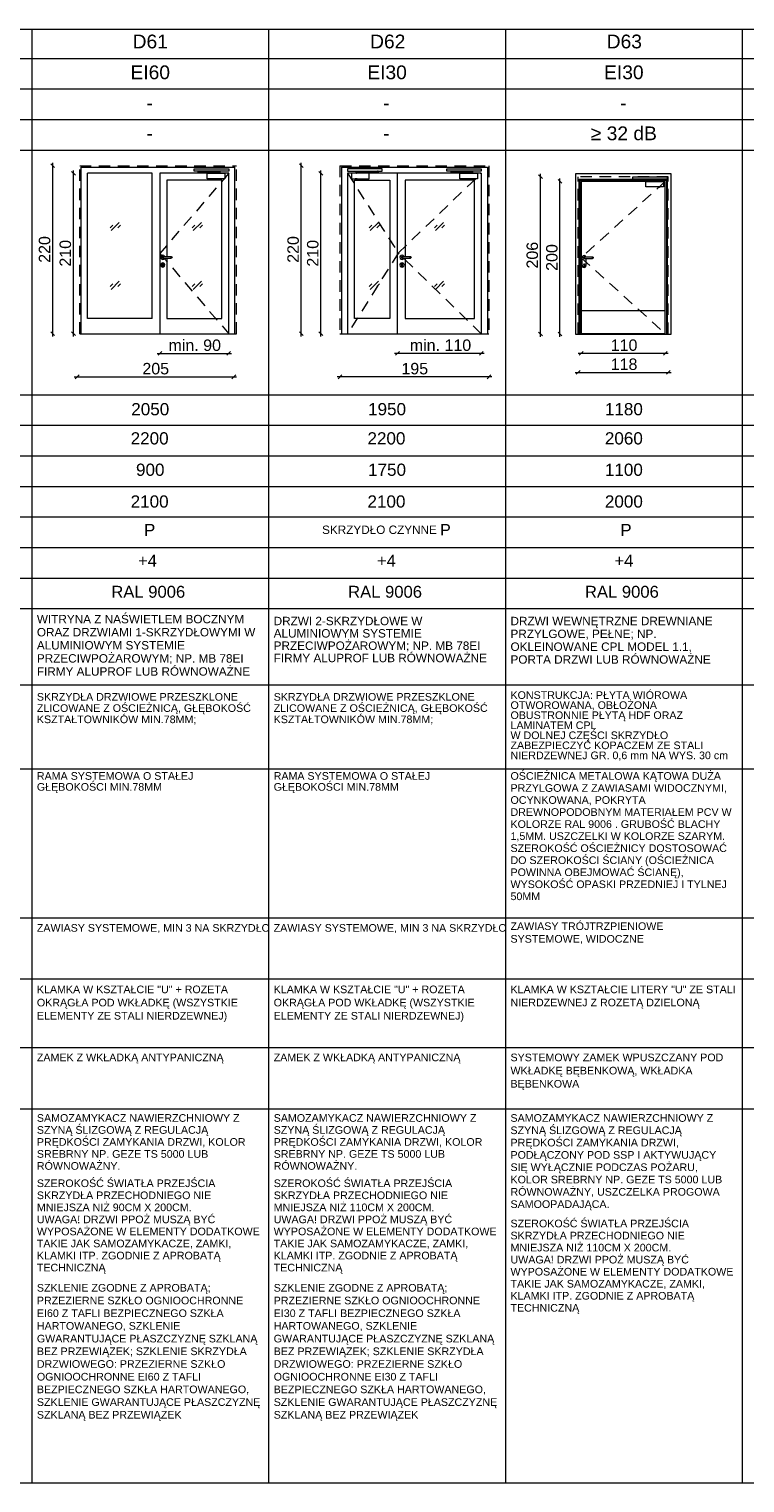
# Paper-space layout 'A-57 ZESTAWIENIE STOLARKI PROJEKTOWANEJ' of a CAD drawing. Header units: millimetres. Extents: x 0 to 900, y 0 to 1010.
# Tile 34 of 63: x 238 to 332, y 410 to 601. Entities that reach past the tile are written whole.
import ezdxf
from ezdxf.xclip import XClip

# ---------------------------------------------------------------- set-up
doc = ezdxf.new("R2010")
doc.units = ezdxf.units.MM
doc.header["$MEASUREMENT"] = 0
doc.header["$XCLIPFRAME"] = 0
doc.linetypes.add('LINIE_3', pattern=[25, 15, -10])
doc.linetypes.add('Przer. długie kreski', pattern=[2.5, 1.5, -1])
doc.layers.add('0_Nr_pióra__1', color=7, linetype='Continuous', lineweight=20)
for name, color, linetype, lineweight, true_color in [('0_Nr_pióra__30', 7, 'Continuous', 5, 0x878787), ('0_Nr_pióra__7', 7, 'Continuous', 18, 0x171717), ('0_Nr_pióra__8', 7, 'Continuous', 13, 0x4c4c4c), ('0_Nr_pióra__94', 7, 'Continuous', 5, 0x3b3b3b)]:
    doc.layers.add(name, color=color, linetype=linetype, lineweight=lineweight, true_color=true_color)
doc.layers.add('A_podrys', color=7, linetype='Continuous')
doc.styles.add('STYL_AUTOMATYCZNY_1', font='arial.ttf')

# ---------------------------------------------------------------- blocks, each defined once
blk = doc.blocks.new('Rysunek_1_1', base_point=(-2089.9, -1946.74))
at = {"layer": '0_Nr_pióra__1', "color": 7, "linetype": 'Continuous', "lineweight": 20}
for p, q in [((241.58, 582.72), (241.08, 583.22)), ((241.33, 582.97), (241.33, 583.34)), ((241.33, 560.97), (241.33, 582.97)), ((274.12, 582.72), (273.62, 583.22)), ((273.87, 582.97), (273.87, 583.34)), ((273.87, 560.97), (273.87, 582.97)), ((244.3, 581.72), (243.8, 582.22)), ((244.05, 581.97), (244.05, 582.34)), ((244.05, 560.97), (244.05, 581.97)), ((276.69, 581.72), (276.19, 582.22)), ((276.44, 581.97), (276.44, 582.34)), ((276.44, 560.97), (276.44, 581.97)), ((305.43, 581.27), (304.93, 581.77)), ((305.18, 581.52), (305.18, 581.89)), ((305.18, 560.92), (305.18, 581.52)), ((307.99, 580.67), (307.49, 581.17)), ((307.74, 580.92), (307.74, 581.29)), ((307.74, 560.92), (307.74, 580.92)), ((241.08, 561.22), (241.58, 560.72)), ((241.33, 560.59), (241.33, 560.97)), ((243.8, 561.22), (244.3, 560.72)), ((244.05, 560.59), (244.05, 560.97)), ((273.62, 561.22), (274.12, 560.72)), ((273.87, 560.59), (273.87, 560.97)), ((276.19, 561.22), (276.69, 560.72)), ((276.44, 560.59), (276.44, 560.97)), ((304.93, 561.17), (305.43, 560.67)), ((305.18, 560.54), (305.18, 560.92)), ((307.49, 561.17), (307.99, 560.67)), ((307.74, 560.54), (307.74, 560.92)), ((254.99, 558.39), (255.37, 558.39)), ((255.62, 558.64), (255.12, 558.14)), ((255.37, 558.39), (264.37, 558.39)), ((264.12, 558.14), (264.62, 558.64)), ((264.37, 558.39), (264.74, 558.39)), ((286.46, 558.39), (286.09, 558.39)), ((286.71, 558.64), (286.21, 558.14)), ((297.44, 558.39), (286.46, 558.39)), ((297.19, 558.14), (297.69, 558.64)), ((297.82, 558.39), (297.44, 558.39)), ((310.14, 558.4), (310.52, 558.4)), ((310.77, 558.65), (310.27, 558.15)), ((310.52, 558.4), (321.52, 558.4)), ((321.27, 558.15), (321.77, 558.65)), ((321.52, 558.4), (321.89, 558.4)), ((310.37, 556.15), (309.87, 555.65)), ((321.67, 555.65), (322.17, 556.15)), ((244.16, 555.32), (244.54, 555.32)), ((244.79, 555.57), (244.29, 555.07)), ((244.54, 555.32), (265.04, 555.32)), ((264.79, 555.07), (265.29, 555.57)), ((265.04, 555.32), (265.41, 555.32)), ((278.94, 555.32), (278.57, 555.32)), ((279.19, 555.57), (278.69, 555.07)), ((298.44, 555.32), (278.94, 555.32)), ((298.19, 555.07), (298.69, 555.57)), ((298.82, 555.32), (298.44, 555.32)), ((309.74, 555.9), (310.12, 555.9)), ((310.12, 555.9), (321.92, 555.9)), ((321.92, 555.9), (322.29, 555.9))]:
    blk.add_line(p, q, dxfattribs=at)
at = {"layer": '0_Nr_pióra__30', "color": 252, "linetype": 'Przer. długie kreski', "lineweight": 5, "true_color": 0x878787}
for p, q in [((244.87, 582.97), (265.37, 582.97)), ((244.87, 560.97), (244.87, 582.97)), ((265.37, 560.97), (265.37, 582.97)), ((278.94, 582.97), (298.44, 582.97)), ((278.94, 582.97), (278.94, 560.97)), ((298.44, 582.97), (298.44, 560.97)), ((264.37, 581.97), (255.37, 571.47)), ((279.94, 581.97), (286.56, 571.53)), ((286.56, 571.53), (297.44, 581.97)), ((310.12, 560.92), (310.12, 581.52)), ((321.92, 581.52), (310.12, 581.52)), ((321.52, 580.92), (310.52, 570.92)), ((321.92, 560.92), (321.92, 581.52)), ((255.37, 571.47), (264.37, 560.97)), ((286.56, 571.53), (279.94, 560.97)), ((297.44, 560.97), (286.56, 571.53)), ((310.52, 570.92), (321.52, 560.97))]:
    blk.add_line(p, q, dxfattribs=at)
at = {"layer": '0_Nr_pióra__30', "color": 252, "linetype": 'Continuous', "lineweight": 5, "true_color": 0x878787}
for p, q in [((245.07, 582.77), (265.17, 582.77)), ((245.07, 560.97), (245.07, 582.77)), ((265.17, 560.97), (265.17, 582.77)), ((279.14, 582.77), (298.24, 582.77)), ((279.14, 582.77), (279.14, 560.97)), ((298.24, 582.77), (298.24, 560.97)), ((245.87, 562.97), (245.87, 581.97)), ((254.37, 581.97), (245.87, 581.97)), ((254.37, 562.97), (254.37, 581.97)), ((255.37, 581.97), (255.37, 560.97)), ((264.37, 581.97), (255.37, 581.97)), ((256.25, 581.09), (256.25, 571.07)), ((263.49, 581.09), (256.25, 581.09)), ((263.49, 562.97), (263.49, 581.09)), ((264.37, 560.97), (264.37, 581.97)), ((279.94, 581.97), (279.94, 560.97)), ((297.44, 581.97), (279.94, 581.97)), ((280.82, 562.97), (280.82, 581.09)), ((280.82, 581.09), (285.46, 581.09)), ((285.46, 581.09), (285.46, 562.97)), ((286.46, 560.97), (286.46, 581.97)), ((287.46, 581.09), (287.46, 571.07)), ((296.56, 581.09), (287.46, 581.09)), ((296.56, 562.97), (296.56, 581.09)), ((297.44, 581.97), (297.44, 560.97)), ((309.75, 581.89), (309.75, 560.92)), ((322.29, 581.89), (309.75, 581.89)), ((310.25, 560.92), (310.25, 581.19)), ((310.25, 581.19), (321.79, 581.19)), ((310.37, 560.92), (310.37, 581.07)), ((310.37, 581.07), (321.67, 581.07)), ((310.52, 580.92), (310.52, 560.92)), ((321.52, 580.92), (310.52, 580.92)), ((321.52, 560.92), (321.52, 580.92)), ((321.67, 581.07), (321.67, 560.92)), ((321.79, 581.19), (321.79, 560.92)), ((322.29, 560.92), (322.29, 581.89)), ((248.84, 574.83), (249.2, 575.18)), ((248.99, 574.47), (250.05, 575.53)), ((249.84, 574.83), (250.2, 575.18)), ((259.6, 574.83), (259.95, 575.18)), ((259.74, 574.47), (260.81, 575.53)), ((260.6, 574.83), (260.95, 575.18)), ((282.76, 574.83), (283.11, 575.18)), ((282.9, 574.47), (283.96, 575.53)), ((283.76, 574.83), (284.11, 575.18)), ((291.29, 574.83), (291.64, 575.18)), ((291.43, 574.47), (292.5, 575.53)), ((292.29, 574.83), (292.64, 575.18)), ((255.61, 571.2), (255.51, 571.1)), ((255.75, 571.24), (255.61, 571.2)), ((255.88, 571.2), (255.75, 571.24)), ((255.98, 571.1), (255.88, 571.2)), ((286.93, 571.2), (286.83, 571.1)), ((287.06, 571.24), (286.93, 571.2)), ((287.2, 571.2), (287.06, 571.24)), ((287.3, 571.1), (287.2, 571.2)), ((310.9, 571.19), (310.76, 571.15)), ((311.03, 571.15), (310.9, 571.19)), ((255.51, 571.1), (255.48, 570.97)), ((255.48, 570.97), (255.51, 570.83)), ((255.51, 570.1), (255.48, 569.97)), ((255.48, 569.97), (255.51, 569.83)), ((255.51, 570.83), (255.61, 570.73)), ((255.61, 570.2), (255.51, 570.1)), ((255.51, 569.83), (255.61, 569.73)), ((255.61, 570.73), (255.75, 570.7)), ((255.75, 570.24), (255.61, 570.2)), ((255.61, 569.73), (255.75, 569.7)), ((255.68, 571.04), (255.65, 570.97)), ((255.65, 570.97), (255.68, 570.9)), ((255.69, 571.04), (255.66, 570.97)), ((255.66, 570.97), (255.69, 570.9)), ((255.69, 570.12), (255.67, 570.06)), ((255.67, 570.06), (255.7, 570.01)), ((255.75, 571.07), (255.68, 571.04)), ((255.68, 570.9), (255.75, 570.87)), ((255.75, 570.14), (255.69, 570.12)), ((255.7, 569.84), (255.7, 570.01)), ((255.71, 569.81), (255.7, 569.84)), ((255.75, 569.79), (255.71, 569.81)), ((255.74, 571.04), (255.72, 570.97)), ((255.72, 570.97), (255.74, 570.9)), ((255.75, 571.07), (256.85, 571.07)), ((255.75, 570.87), (256.85, 570.87)), ((255.75, 570.7), (255.88, 570.73)), ((255.88, 570.2), (255.75, 570.24)), ((255.8, 570.12), (255.75, 570.14)), ((255.78, 569.81), (255.75, 569.79)), ((255.75, 569.7), (255.88, 569.73)), ((255.8, 569.84), (255.78, 569.81)), ((255.81, 571.04), (255.8, 570.97)), ((255.8, 570.97), (255.81, 570.9)), ((255.82, 570.06), (255.8, 570.12)), ((255.8, 570.01), (255.82, 570.06)), ((255.8, 570.01), (255.8, 569.84)), ((255.88, 570.73), (255.98, 570.83)), ((255.98, 570.1), (255.88, 570.2)), ((255.88, 569.73), (255.98, 569.83)), ((255.99, 571.07), (255.98, 571.1)), ((255.98, 570.83), (255.99, 570.87)), ((256.02, 569.97), (255.98, 570.1)), ((255.98, 569.83), (256.02, 569.97)), ((256.25, 570.87), (256.25, 562.97)), ((256.78, 571.04), (256.79, 570.97)), ((256.79, 570.97), (256.78, 570.9)), ((256.85, 571.07), (256.92, 571.04)), ((256.85, 571.04), (256.87, 570.97)), ((256.87, 570.97), (256.85, 570.9)), ((256.92, 570.9), (256.85, 570.87)), ((256.9, 571.04), (256.93, 570.97)), ((256.93, 570.97), (256.9, 570.9)), ((256.92, 571.04), (256.95, 570.97)), ((256.95, 570.97), (256.92, 570.9)), ((286.83, 571.1), (286.79, 570.97)), ((286.79, 570.97), (286.83, 570.83)), ((286.83, 570.1), (286.79, 569.97)), ((286.79, 569.97), (286.83, 569.83)), ((286.83, 570.83), (286.93, 570.73)), ((286.93, 570.2), (286.83, 570.1)), ((286.83, 569.83), (286.93, 569.73)), ((286.93, 570.73), (287.06, 570.7)), ((287.06, 570.24), (286.93, 570.2)), ((286.93, 569.73), (287.06, 569.7)), ((286.99, 571.04), (286.96, 570.97)), ((286.96, 570.97), (286.99, 570.9)), ((287.01, 571.04), (286.98, 570.97)), ((286.98, 570.97), (287.01, 570.9)), ((287.06, 571.07), (286.99, 571.04)), ((286.99, 570.9), (287.06, 570.87)), ((286.99, 570.06), (287.01, 570.12)), ((287.01, 570.01), (286.99, 570.06)), ((287.01, 570.12), (287.06, 570.14)), ((287.01, 570.01), (287.01, 569.84)), ((287.01, 569.84), (287.03, 569.81)), ((287.06, 571.04), (287.03, 570.97)), ((287.03, 570.97), (287.06, 570.9)), ((287.03, 569.81), (287.06, 569.79)), ((287.06, 571.07), (288.16, 571.07)), ((287.06, 570.87), (288.16, 570.87)), ((287.06, 570.7), (287.2, 570.73)), ((287.2, 570.2), (287.06, 570.24)), ((287.06, 570.14), (287.12, 570.12)), ((287.06, 569.79), (287.1, 569.81)), ((287.06, 569.7), (287.2, 569.73)), ((287.1, 569.81), (287.11, 569.84)), ((287.11, 569.84), (287.11, 570.01)), ((287.13, 571.04), (287.12, 570.97)), ((287.12, 570.97), (287.13, 570.9)), ((287.12, 570.12), (287.14, 570.06)), ((287.2, 570.73), (287.3, 570.83)), ((287.3, 570.1), (287.2, 570.2)), ((287.2, 569.73), (287.3, 569.83)), ((287.31, 571.07), (287.3, 571.1)), ((287.3, 570.83), (287.31, 570.87)), ((287.33, 569.97), (287.3, 570.1)), ((287.3, 569.83), (287.33, 569.97)), ((287.46, 570.87), (287.46, 562.97)), ((288.1, 571.04), (288.11, 570.97)), ((288.11, 570.97), (288.1, 570.9)), ((288.16, 571.07), (288.23, 571.04)), ((288.23, 570.9), (288.16, 570.87)), ((288.17, 571.04), (288.19, 570.97)), ((288.19, 570.97), (288.17, 570.9)), ((288.22, 571.04), (288.25, 570.97)), ((288.25, 570.97), (288.22, 570.9)), ((288.23, 571.04), (288.26, 570.97)), ((288.26, 570.97), (288.23, 570.9)), ((310.66, 571.05), (310.63, 570.92)), ((310.63, 569.92), (310.63, 570.92)), ((310.63, 569.92), (310.66, 569.78)), ((310.76, 571.15), (310.66, 571.05)), ((310.66, 569.78), (310.76, 569.68)), ((310.76, 569.68), (310.9, 569.65)), ((310.82, 570.99), (310.8, 570.92)), ((310.8, 570.92), (310.82, 570.85)), ((310.84, 570.99), (310.81, 570.92)), ((310.81, 570.92), (310.84, 570.85)), ((310.9, 571.02), (310.82, 570.99)), ((310.82, 570.85), (310.9, 570.82)), ((310.82, 570.01), (310.84, 570.07)), ((310.82, 570.01), (310.85, 569.96)), ((310.9, 570.09), (310.84, 570.07)), ((310.85, 569.96), (310.85, 569.79)), ((310.86, 569.76), (310.85, 569.79)), ((310.9, 569.74), (310.86, 569.76)), ((310.89, 570.99), (310.87, 570.92)), ((310.87, 570.92), (310.89, 570.85)), ((310.9, 571.02), (312, 571.02)), ((310.9, 570.82), (312, 570.82)), ((310.95, 570.07), (310.9, 570.09)), ((310.93, 569.76), (310.9, 569.74)), ((310.9, 569.65), (311.03, 569.68)), ((310.95, 569.79), (310.93, 569.76)), ((310.96, 570.99), (310.95, 570.92)), ((310.95, 570.92), (310.96, 570.85)), ((310.95, 570.07), (310.97, 570.01)), ((310.95, 569.96), (310.97, 570.01)), ((310.95, 569.96), (310.95, 569.79)), ((311.13, 571.05), (311.03, 571.15)), ((311.03, 569.68), (311.13, 569.78)), ((311.14, 571.02), (311.13, 571.05)), ((311.13, 569.78), (311.17, 569.92)), ((311.17, 569.92), (311.17, 570.82)), ((311.93, 570.99), (311.94, 570.92)), ((311.94, 570.92), (311.93, 570.85)), ((312, 571.02), (312.07, 570.99)), ((312, 570.99), (312.02, 570.92)), ((312.02, 570.92), (312, 570.85)), ((312.07, 570.85), (312, 570.82)), ((312.05, 570.99), (312.08, 570.92)), ((312.08, 570.92), (312.05, 570.85)), ((312.07, 570.99), (312.1, 570.92)), ((312.1, 570.92), (312.07, 570.85)), ((248.84, 567.13), (249.2, 567.48)), ((248.99, 566.77), (250.05, 567.84)), ((249.84, 567.13), (250.2, 567.48)), ((259.6, 567.13), (259.95, 567.48)), ((259.74, 566.77), (260.81, 567.84)), ((260.6, 567.13), (260.95, 567.48)), ((282.76, 567.13), (283.11, 567.48)), ((282.9, 566.77), (283.96, 567.84)), ((283.76, 567.13), (284.11, 567.48)), ((291.29, 567.13), (291.64, 567.48)), ((291.43, 566.77), (292.5, 567.84)), ((292.29, 567.13), (292.64, 567.48)), ((321.52, 563.97), (310.52, 563.97)), ((254.37, 562.97), (245.87, 562.97)), ((256.25, 562.97), (263.49, 562.97)), ((285.46, 562.97), (280.82, 562.97)), ((287.46, 562.97), (296.56, 562.97)), ((244.87, 560.97), (265.37, 560.97)), ((278.94, 560.97), (298.44, 560.97)), ((309.75, 560.92), (322.29, 560.92)), ((321.52, 560.97), (310.52, 560.97))]:
    blk.add_line(p, q, dxfattribs=at)
at = {"layer": '0_Nr_pióra__8', "color": 251, "linetype": 'LINIE_3', "lineweight": 13, "true_color": 0x4c4c4c, "flags": 128}
for points in [[(259.87, 582.24), (259.87, 582.54), (264.37, 582.54), (264.37, 582.24)], [(263.27, 581.99), (263.27, 582.17), (260.46, 582.17), (260.46, 582.22), (260.35, 582.22), (260.35, 582.08), (263.18, 582.08), (263.18, 581.99)], [(260.45, 582.22), (260.36, 582.22), (260.36, 582.24), (260.45, 582.24)], [(261.56, 581.97), (263.87, 581.97), (263.87, 581.24), (261.56, 581.24)], [(263.19, 581.99), (263.26, 581.99), (263.26, 581.97), (263.19, 581.97)], [(284.44, 582.24), (284.44, 582.54), (279.94, 582.54), (279.94, 582.24)], [(282.75, 581.97), (280.44, 581.97), (280.44, 581.24), (282.75, 581.24)], [(281.04, 581.99), (281.04, 582.17), (283.85, 582.17), (283.85, 582.22), (283.95, 582.22), (283.95, 582.08), (281.13, 582.08), (281.13, 581.99)], [(281.12, 581.99), (281.05, 581.99), (281.05, 581.97), (281.12, 581.97)], [(283.86, 582.22), (283.95, 582.22), (283.95, 582.24), (283.86, 582.24)], [(292.94, 582.24), (292.94, 582.54), (297.44, 582.54), (297.44, 582.24)], [(296.34, 581.99), (296.34, 582.17), (293.54, 582.17), (293.54, 582.22), (293.43, 582.22), (293.43, 582.08), (296.25, 582.08), (296.25, 581.99)], [(293.52, 582.22), (293.44, 582.22), (293.44, 582.24), (293.52, 582.24)], [(294.64, 581.97), (296.94, 581.97), (296.94, 581.24), (294.64, 581.24)], [(296.26, 581.99), (296.34, 581.99), (296.34, 581.97), (296.26, 581.97)], [(317.29, 581.19), (317.29, 581.49), (321.79, 581.49), (321.79, 581.19)], [(320.69, 580.94), (320.69, 581.12), (317.88, 581.12), (317.88, 581.17), (317.77, 581.17), (317.77, 581.03), (320.6, 581.03), (320.6, 580.94)], [(317.87, 581.17), (317.78, 581.17), (317.78, 581.19), (317.87, 581.19)], [(318.98, 580.92), (321.29, 580.92), (321.29, 580.19), (318.98, 580.19)], [(320.6, 580.94), (320.68, 580.94), (320.68, 580.92), (320.6, 580.92)]]:
    blk.add_lwpolyline(points, close=True, dxfattribs=at)
for points in [[(263.12, 581.24), (263.39, 581.24), (263.39, 581.22, -0.458316), (263.12, 581.22)], [(281.19, 581.24), (280.91, 581.24), (280.91, 581.22, 0.458316), (281.19, 581.22)], [(296.19, 581.24), (296.47, 581.24), (296.47, 581.22, -0.458316), (296.19, 581.22)], [(320.54, 580.19), (320.81, 580.19), (320.81, 580.17, -0.458316), (320.54, 580.17)]]:
    blk.add_lwpolyline(points, format="xyb", close=True, dxfattribs=at)
at = {"layer": '0_Nr_pióra__94', "color": 250, "linetype": 'Continuous', "lineweight": 5, "true_color": 0x3b3b3b}
for p, q in [((50.6, 600.86), (887.6, 600.86)), ((238.6, 600.86), (238.6, 410.47)), ((269.6, 600.86), (269.6, 410.47)), ((300.6, 600.86), (300.6, 410.47)), ((331.6, 600.86), (331.6, 410.47)), ((887.6, 596.97), (50.6, 596.97)), ((887.6, 592.97), (50.6, 592.97)), ((887.6, 588.97), (50.6, 588.97)), ((887.6, 584.97), (50.6, 584.97)), ((50.6, 552.97), (887.6, 552.97)), ((49.45, 548.97), (887.6, 548.97)), ((50.6, 544.97), (887.6, 544.97)), ((49.45, 540.97), (887.6, 540.97)), ((50.6, 536.97), (887.6, 536.97)), ((35.27, 532.97), (889.6, 532.97)), ((50.6, 528.97), (887.6, 528.97)), ((50.6, 524.97), (887.6, 524.97)), ((50.6, 514.97), (887.6, 514.97)), ((50.6, 503.97), (856.6, 503.97)), ((50.6, 484.47), (856.6, 484.47)), ((50.6, 476.47), (887.6, 476.47)), ((50.6, 467.47), (887.6, 467.47)), ((50.6, 459.47), (887.6, 459.47)), ((31.27, 410.47), (889.6, 410.47))]:
    blk.add_line(p, q, dxfattribs=at)
at = {"layer": '0_Nr_pióra__1', "color": 7, "linetype": 'Continuous', "lineweight": 20, "char_height": 1.5, "width": 3.4323, "attachment_point": 7, "rotation": 90, "style": 'STYL_AUTOMATYCZNY_1'}
for s, insert in [('\\A1;{\\pql;\\fArial|b0|i0|c238|p0;\\W1.000000;220}', (241.03, 570.25)), ('\\A1;{\\pql;\\fArial|b0|i0|c238|p0;\\W1.000000;220}', (273.57, 570.25)), ('\\A1;{\\pql;\\fArial|b0|i0|c238|p0;\\W1.000000;210}', (243.75, 569.75)), ('\\A1;{\\pql;\\fArial|b0|i0|c238|p0;\\W1.000000;210}', (276.14, 569.75)), ('\\A1;{\\pql;\\fArial|b0|i0|c238|p0;\\W1.000000;206}', (304.88, 569.5)), ('\\A1;{\\pql;\\fArial|b0|i0|c238|p0;\\W1.000000;200}', (307.44, 569.2))]:
    blk.add_mtext(s, dxfattribs=dict(at, insert=insert))
at = {"layer": '0_Nr_pióra__1', "color": 7, "linetype": 'Continuous', "lineweight": 20, "char_height": 1.5, "attachment_point": 7, "style": 'STYL_AUTOMATYCZNY_1'}
for s, insert, width in [('\\A1;{\\pql;\\fArial|b0|i0|c238|p0;\\W1.000000;min. 90}', (256.49, 558.69), 6.746), ('\\A1;{\\pql;\\fArial|b0|i0|c238|p0;\\W1.000000;min. 110}', (288.08, 558.69), 7.7374), ('\\A1;{\\pql;\\fArial|b0|i0|c238|p0;\\W1.000000;110}', (314.38, 558.7), 3.2796), ('\\A1;{\\pql;\\fArial|b0|i0|c238|p0;\\W1.000000;205}', (253.07, 555.62), 3.4323), ('\\A1;{\\pql;\\fArial|b0|i0|c238|p0;\\W1.000000;195}', (286.98, 555.62), 3.4323), ('\\A1;{\\pql;\\fArial|b0|i0|c238|p0;\\W1.000000;118}', (314.38, 556.2), 3.2796)]:
    blk.add_mtext(s, dxfattribs=dict(at, insert=insert, width=width))
at = {"layer": '0_Nr_pióra__7', "color": 250, "linetype": 'Continuous', "lineweight": 18, "true_color": 0x171717, "style": 'STYL_AUTOMATYCZNY_1'}
for s, insert, char_height, attachment_point in [('\\A1;{\\pqc;\\fArial|b0|i0|c238|p0;\\W1.000000;D61}', (254.1, 598.31), 1.8, 8), ('\\A1;{\\pqc;\\fArial|b0|i0|c238|p0;\\W1.000000;D62}', (285.19, 598.31), 1.8, 8), ('\\A1;{\\pqc;\\fArial|b0|i0|c238|p0;\\W1.000000;D63}', (316.16, 598.31), 1.8, 8), ('\\A1;{\\pqc;\\fArial|b0|i0|c238|p0;\\W1.000000;EI60}', (254.1, 594.27), 1.8, 8), ('\\A1;{\\pqc;\\fArial|b0|i0|c238|p0;\\W1.000000;EI30}', (285.1, 594.27), 1.8, 8), ('\\A1;{\\pqc;\\fArial|b0|i0|c238|p0;\\W1.000000;EI30}', (316.1, 594.27), 1.8, 8), ('\\A1;{\\pqc;\\fArial|b0|i0|c238|p0;\\W1.000000;-}', (254.02, 590.3), 1.8, 8), ('\\A1;{\\pqc;\\fArial|b0|i0|c238|p0;\\W1.000000;-}', (285.02, 590.3), 1.8, 8), ('\\A1;{\\pqc;\\fArial|b0|i0|c238|p0;\\W1.000000;-}', (316.02, 590.3), 1.8, 8), ('\\A1;{\\pqc;\\fArial|b0|i0|c238|p0;\\W1.000000;-}', (254.02, 586.3), 1.8, 8), ('\\A1;{\\pqc;\\fArial|b0|i0|c238|p0;\\W1.000000;-}', (285.02, 586.3), 1.8, 8), ('\\A1;{\\pqc;\\fArial|b0|i0|c238|p0;\\W1.000000;≥ 32 dB}', (316.1, 586.28), 1.8, 8), ('\\A1;{\\pqc;\\fArial|b0|i0|c238|p0;\\W1.000000;2050}', (254.1, 550.26), 1.6, 8), ('\\A1;{\\pqc;\\fArial|b0|i0|c238|p0;\\W1.000000;1950}', (285.1, 550.26), 1.6, 8), ('\\A1;{\\pqc;\\fArial|b0|i0|c238|p0;\\W1.000000;1180}', (316.1, 550.26), 1.6, 8), ('\\A1;{\\pqc;\\fArial|b0|i0|c238|p0;\\W1.000000;2200}', (254.02, 546.44), 1.6, 8), ('\\A1;{\\pqc;\\fArial|b0|i0|c238|p0;\\W1.000000;2200}', (285.02, 546.44), 1.6, 8), ('\\A1;{\\pqc;\\fArial|b0|i0|c238|p0;\\W1.000000;2060}', (316.1, 546.44), 1.6, 8), ('\\A1;{\\pqc;\\fArial|b0|i0|c238|p0;\\W1.000000;900}', (254.1, 542.33), 1.6, 8), ('\\A1;{\\pqc;\\fArial|b0|i0|c238|p0;\\W1.000000;1750}', (285.1, 542.33), 1.6, 8), ('\\A1;{\\pqc;\\fArial|b0|i0|c238|p0;\\W1.000000;1100}', (316.1, 542.33), 1.6, 8), ('\\A1;{\\pqc;\\fArial|b0|i0|c238|p0;\\W1.000000;2100}', (254.02, 538.17), 1.6, 8), ('\\A1;{\\pqc;\\fArial|b0|i0|c238|p0;\\W1.000000;2100}', (285.02, 538.17), 1.6, 8), ('\\A1;{\\pqc;\\fArial|b0|i0|c238|p0;\\W1.000000;2000}', (316.1, 538.17), 1.6, 8), ('\\A1;{\\pqc;\\fArial|b0|i0|c238|p0;\\W1.000000;P}', (254.02, 534.46), 1.6, 8), ('\\A1;{\\pqc;\\fArial|b0|i0|c238|p0;\\W1.000000;SKRZYDŁO CZYNNE \\fArial|b0|i0|c238|p0;\\H1.363636x;\\W1.000000;P}', (285.02, 536.04), 1.1, 2), ('\\A1;{\\pqc;\\fArial|b0|i0|c238|p0;\\W1.000000;P}', (316.37, 534.46), 1.6, 8), ('\\A1;{\\pqc;\\fArial|b0|i0|c238|p0;\\W1.000000;+4}', (253.74, 530.47), 1.5567, 8), ('\\A1;{\\pqc;\\fArial|b0|i0|c238|p0;\\W1.000000;+4}', (285.02, 530.47), 1.5567, 8), ('\\A1;{\\pqc;\\fArial|b0|i0|c238|p0;\\W1.000000;+4}', (316.1, 530.47), 1.5567, 8), ('\\A1;{\\pqc;\\fArial|b0|i0|c238|p0;\\W1.000000;RAL 9006}', (253.84, 526.37), 1.5567, 8), ('\\A1;{\\pqc;\\fArial|b0|i0|c238|p0;\\W1.000000;RAL 9006}', (284.84, 526.37), 1.5567, 8), ('\\A1;{\\pqc;\\fArial|b0|i0|c238|p0;\\W1.000000;RAL 9006}', (315.84, 526.37), 1.5567, 8), ('\\A1;{\\pql;\\fArial|b0|i0|c238|p0;\\W1.000000;ZAMEK \\fArial|b0|i0|c238|p0;\\W1.000000;Z\\fArial|b0|i0|c238|p0;\\W1.000000; WKŁADKĄ\\fArial|b0|i0|c238|p0;\\W1.000000; ANTYPANICZNĄ}', (239.26, 466.69), 1, 1), ('\\A1;{\\pql;\\fArial|b0|i0|c238|p0;\\W1.000000;ZAMEK \\fArial|b0|i0|c238|p0;\\W1.000000;Z\\fArial|b0|i0|c238|p0;\\W1.000000; WKŁADKĄ\\fArial|b0|i0|c238|p0;\\W1.000000; ANTYPANICZNĄ}', (270.26, 466.69), 1, 1)]:
    blk.add_mtext(s, dxfattribs=dict(at, insert=insert, char_height=char_height, attachment_point=attachment_point))
at = {"layer": '0_Nr_pióra__7', "color": 250, "linetype": 'Continuous', "lineweight": 18, "true_color": 0x171717, "attachment_point": 1, "style": 'STYL_AUTOMATYCZNY_1'}
for s, insert, char_height, width, line_spacing_factor in [('\\A1;{\\pql;\\fArial|b0|i0|c238|p0;\\W1.000000;WITRYNA Z NAŚWIETLEM BOCZNYM \\fArial|b0|i0|c238|p0;\\W1.000000;ORAZ DRZWIAMI 1-SKRZYDŁOWYMI W \\fArial|b0|i0|c238|p0;\\W1.000000;ALUMINIOWYM SYSTEMIE \\fArial|b0|i0|c238|p0;\\W1.000000;PRZECIWPOŻAROWYM; NP. MB 78EI \\fArial|b0|i0|c238|p0;\\W1.000000;FIRMY \\fArial|b0|i0|c238|p0;\\W1.000000;ALUPROF LUB RÓWNOWAŻNE}', (239.26, 524.14), 1.1, 29.4591, 0.934815), ('\\A1;{\\pql;\\fArial|b0|i0|c238|p0;\\W1.000000;DRZWI 2-SKRZYDŁOWE W ALUMINIOWYM SYSTEMIE PRZECIWPOŻAROWYM; NP. MB 78EI FIRMY ALUPROF LUB RÓWNOWAŻNE}', (270.26, 523.89), 1.1, 29.4591, 0.880475), ('\\A1;{\\pql;\\fArial|b0|i0|c238|p0;\\W1.000000;DRZWI WEWNĘTRZNE DREWNIANE \\fArial|b0|i0|c238|p0;\\W1.000000;PRZYLGOWE, PEŁNE; NP. OKLEINOWANE \\fArial|b0|i0|c238|p0;\\W1.000000;CPL MODEL 1.1,  PORTA DRZWI LUB \\fArial|b0|i0|c238|p0;\\W1.000000;RÓWNOWAŻNE}', (301.26, 523.89), 1.1, 29.4591, 0.916119), ('\\A1;{\\pql;\\fArial|b0|i0|c238|p0;\\W1.000000;SKRZYDŁA DRZWIOWE PRZESZKLONE \\fArial|b0|i0|c238|p0;\\W1.000000;ZLICOWANE Z OŚCIEŻNICĄ, \\fArial|b0|i0|c238|p0;\\W1.000000;GŁĘBOKOŚĆ KSZTAŁTOWNIKÓW \\fArial|b0|i0|c238|p0;\\W1.000000;MIN.78MM;}', (239.26, 513.91), 1, 29.4591, 0.883417), ('\\A1;{\\pql;\\fArial|b0|i0|c238|p0;\\W1.000000;SKRZYDŁA DRZWIOWE PRZESZKLONE \\fArial|b0|i0|c238|p0;\\W1.000000;ZLICOWANE Z OŚCIEŻNICĄ, \\fArial|b0|i0|c238|p0;\\W1.000000;GŁĘBOKOŚĆ KSZTAŁTOWNIKÓW \\fArial|b0|i0|c238|p0;\\W1.000000;MIN.78MM;}', (270.26, 513.91), 1, 29.4591, 0.883417), ('\\A1;{\\pql;\\fArial|b0|i0|c238|p0;\\W1.000000;KONSTRUKCJA: PŁYTA WIÓROWA OTWOROWANA, OBŁOŻONA OBUSTRONNIE PŁYTĄ HDF ORAZ LAMINATEM CPL\\P\\pql;\\fArial|b0|i0|c238|p0;\\W1.000000;W DOLNEJ CZĘŚCI SKRZYDŁO ZABEZPIECZYĆ KOPACZEM ZE STALI NIERDZEWNEJ GR. 0,6 mm NA WYS. 30 cm}', (301.26, 514.14), 1, 29.4591, 0.789177), ('\\A1;{\\pql;\\fArial|b0|i0|c238|p0;\\W1.000000;RAMA SYSTEMOWA O STAŁEJ GŁĘBOKOŚCI MIN.78MM}', (239.26, 503.55), 1, 29.4591, 0.859401), ('\\A1;{\\pql;\\fArial|b0|i0|c238|p0;\\W1.000000;RAMA SYSTEMOWA O STAŁEJ GŁĘBOKOŚCI MIN.78MM}', (270.26, 503.55), 1, 29.4591, 0.859401), ('\\A1;{\\pql;\\fArial|b0|i0|c238|p0;\\W1.000000;OŚCIEŻNICA METALOWA KĄTOWA DUŻA PRZYLGOWA Z ZAWIASAMI WIDOCZNYMI, OCYNKOWANA, POKRYTA DREWNOPODOBNYM MATERIAŁEM PCV W KOLORZE RAL 9006 . GRUBOŚĆ BLACHY 1,5MM. USZCZELKI W KOLORZE SZARYM. SZEROKOŚĆ OŚCIEŻNICY DOSTOSOWAĆ DO SZEROKOŚCI ŚCIANY (OŚCIEŻNICA POWINNA OBEJMOWAĆ ŚCIANĘ), WYSOKOŚĆ OPASKI PRZEDNIEJ I TYLNEJ 50MM}', (301.26, 503.55), 1, 29.4591, 0.945389), ('\\A1;{\\pql;\\fArial|b0|i0|c238|p0;\\W1.000000;ZAWIASY SYSTEMOWE, MIN 3 NA \\fArial|b0|i0|c238|p0;\\W1.000000;SKRZYDŁO}', (239.26, 483.65), 1, 29.4591, 1.001649), ('\\A1;{\\pql;\\fArial|b0|i0|c238|p0;\\W1.000000;ZAWIASY SYSTEMOWE, MIN 3 NA \\fArial|b0|i0|c238|p0;\\W1.000000;SKRZYDŁO}', (270.26, 483.65), 1, 29.4591, 1.001649), ('\\A1;{\\pql;\\fArial|b0|i0|c238|p0;\\W1.000000;ZAWIASY TRÓJTRZPIENIOWE \\fArial|b0|i0|c238|p0;\\W1.000000;SYSTEMOWE, WIDOCZNE}', (301.26, 483.88), 1, 29.4591, 0.996913), ('\\A1;{\\pql;\\fArial|b0|i0|c238|p0;\\W1.000000;KLAMKA W KSZTAŁCIE "U" + ROZETA \\fArial|b0|i0|c238|p0;\\W1.000000;OKRĄGŁA POD WKŁADKĘ (WSZYSTKIE \\fArial|b0|i0|c238|p0;\\W1.000000;ELEMENTY ZE STALI NIERDZEWNEJ)}', (239.26, 475.6), 1, 29.4591, 1.036028), ('\\A1;{\\pql;\\fArial|b0|i0|c238|p0;\\W1.000000;KLAMKA W KSZTAŁCIE "U" + ROZETA \\fArial|b0|i0|c238|p0;\\W1.000000;OKRĄGŁA POD WKŁADKĘ (WSZYSTKIE \\fArial|b0|i0|c238|p0;\\W1.000000;ELEMENTY ZE STALI NIERDZEWNEJ)}', (270.26, 475.6), 1, 29.4591, 1.036028), ('\\A1;{\\pql;\\fArial|b0|i0|c238|p0;\\W1.000000;KLAMKA W KSZTAŁCIE LITERY "U" ZE STALI NIERDZEWNEJ Z ROZETĄ DZIELONĄ}', (301.26, 475.6), 1, 29.4591, 1.029431), ('\\A1;{\\pql;\\fArial|b0|i0|c238|p0;\\W1.000000;SYSTEMOWY ZAMEK WPUSZCZANY POD \\fArial|b0|i0|c238|p0;\\W1.000000;WKŁADKĘ BĘBENKOWĄ, WKŁADKA \\fArial|b0|i0|c238|p0;\\W1.000000;BĘBENKOWA}', (301.26, 466.69), 1, 29.4591, 1.036129), ('\\A1;{\\pql;\\fArial|b0|i0|c238|p0;\\W1.000000;SAMOZAMYKACZ NAWIERZCHNIOWY Z SZYNĄ ŚLIZGOWĄ Z REGULACJĄ PRĘDKOŚCI ZAMYKANIA DRZWI, KOLOR SREBRNY NP. GEZE TS 5000 LUB RÓWNOWAŻNY.}', (239.26, 458.76), 1, 29.4591, 0.941901), ('\\A1;{\\pql;\\fArial|b0|i0|c238|p0;\\W1.000000;SAMOZAMYKACZ NAWIERZCHNIOWY Z SZYNĄ ŚLIZGOWĄ Z REGULACJĄ PRĘDKOŚCI ZAMYKANIA DRZWI, KOLOR SREBRNY NP. GEZE TS 5000 LUB RÓWNOWAŻNY.}', (270.26, 458.76), 1, 29.4591, 0.941901), ('\\A1;{\\pql;\\fArial|b0|i0|c238|p0;\\W1.000000;SAMOZAMYKACZ NAWIERZCHNIOWY Z SZYNĄ ŚLIZGOWĄ Z REGULACJĄ PRĘDKOŚCI ZAMYKANIA DRZWI, PODŁĄCZONY POD SSP I AKTYWUJĄCY SIĘ WYŁĄCZNIE PODCZAS POŻARU, KOLOR SREBRNY NP. GEZE TS 5000 LUB RÓWNOWAŻNY, USZCZELKA PROGOWA SAMOOPADAJĄCA.}', (301.26, 458.76), 1, 29.4591, 0.96709), ('\\A1;{\\pql;\\fArial|b0|i0|c238|p0;\\W1.000000;SZEROKOŚĆ ŚWIATŁA PRZEJŚCIA SKRZYDŁA PRZECHODNIEGO NIE MNIEJSZA NIŻ 90CM X 200CM.\\P\\pql;\\fArial|b0|i0|c238|p0;\\W1.000000;UWAGA! DRZWI PPOŻ MUSZĄ BYĆ WYPOSAŻONE W ELEMENTY DODATKOWE TAKIE JAK SAMOZAMYKACZE, ZAMKI, KLAMKI ITP. ZGODNIE Z APROBATĄ TECHNICZNĄ}', (239.26, 450.21), 1, 29.4591, 0.946258), ('\\A1;{\\pql;\\fArial|b0|i0|c238|p0;\\W1.000000;SZEROKOŚĆ ŚWIATŁA PRZEJŚCIA SKRZYDŁA PRZECHODNIEGO NIE MNIEJSZA NIŻ 110CM X 200CM.\\P\\pql;\\fArial|b0|i0|c238|p0;\\W1.000000;UWAGA! DRZWI PPOŻ MUSZĄ BYĆ WYPOSAŻONE W ELEMENTY DODATKOWE TAKIE JAK SAMOZAMYKACZE, ZAMKI, KLAMKI ITP. ZGODNIE Z APROBATĄ TECHNICZNĄ}', (270.26, 450.21), 1, 29.4591, 0.946258), ('\\A1;{\\pql;\\fArial|b0|i0|c238|p0;\\W1.000000;SZEROKOŚĆ ŚWIATŁA PRZEJŚCIA SKRZYDŁA PRZECHODNIEGO NIE MNIEJSZA NIŻ 110CM X 200CM.\\P\\pql;\\fArial|b0|i0|c238|p0;\\W1.000000;UWAGA! DRZWI PPOŻ MUSZĄ BYĆ WYPOSAŻONE W ELEMENTY DODATKOWE TAKIE JAK SAMOZAMYKACZE, ZAMKI, KLAMKI ITP. ZGODNIE Z APROBATĄ TECHNICZNĄ}', (301.26, 444.94), 1, 29.4591, 0.946258), ('\\A1;{\\pql;\\fArial|b0|i0|c238|p0;\\W1.000000;SZKLENIE ZGODNE Z APROBATĄ; PRZEZIERNE SZKŁO OGNIOOCHRONNE EI60 Z TAFLI BEZPIECZNEGO SZKŁA HARTOWANEGO, SZKLENIE GWARANTUJĄCE PŁASZCZYZNĘ SZKLANĄ BEZ PRZEWIĄZEK; SZKLENIE SKRZYDŁA DRZWIOWEGO: PRZEZIERNE SZKŁO OGNIOOCHRONNE EI60 Z TAFLI BEZPIECZNEGO SZKŁA HARTOWANEGO, SZKLENIE GWARANTUJĄCE PŁASZCZYZNĘ SZKLANĄ BEZ PRZEWIĄZEK}', (239.26, 436.52), 1, 29.9177, 0.997668), ('\\A1;{\\pql;\\fArial|b0|i0|c238|p0;\\W1.000000;SZKLENIE ZGODNE Z APROBATĄ; PRZEZIERNE SZKŁO OGNIOOCHRONNE EI30 Z TAFLI BEZPIECZNEGO SZKŁA HARTOWANEGO, SZKLENIE GWARANTUJĄCE PŁASZCZYZNĘ SZKLANĄ BEZ PRZEWIĄZEK; SZKLENIE SKRZYDŁA DRZWIOWEGO: PRZEZIERNE SZKŁO OGNIOOCHRONNE EI30 Z TAFLI BEZPIECZNEGO SZKŁA HARTOWANEGO, SZKLENIE GWARANTUJĄCE PŁASZCZYZNĘ SZKLANĄ BEZ PRZEWIĄZEK}', (270.26, 436.52), 1, 29.9177, 0.997668)]:
    blk.add_mtext(s, dxfattribs=dict(at, insert=insert, char_height=char_height, width=width, line_spacing_factor=line_spacing_factor))

psp = doc.layouts.new('A-57 ZESTAWIENIE STOLARKI PROJEKTOWANEJ')

# ---------------------------------------------------------------- block references
at = {"layer": 'A_podrys', "color": 37, "linetype": 'Continuous', "lineweight": 5, "true_color": 0x656532}
ref = psp.add_blockref('Rysunek_1_1', (-2089.9, -1946.74), dxfattribs=at)
XClip(ref).set_block_clipping_path([(28.6628210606, 4.9003190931), (892.6953650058, 1005.4179299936)])

doc.saveas('drawing.dxf')
